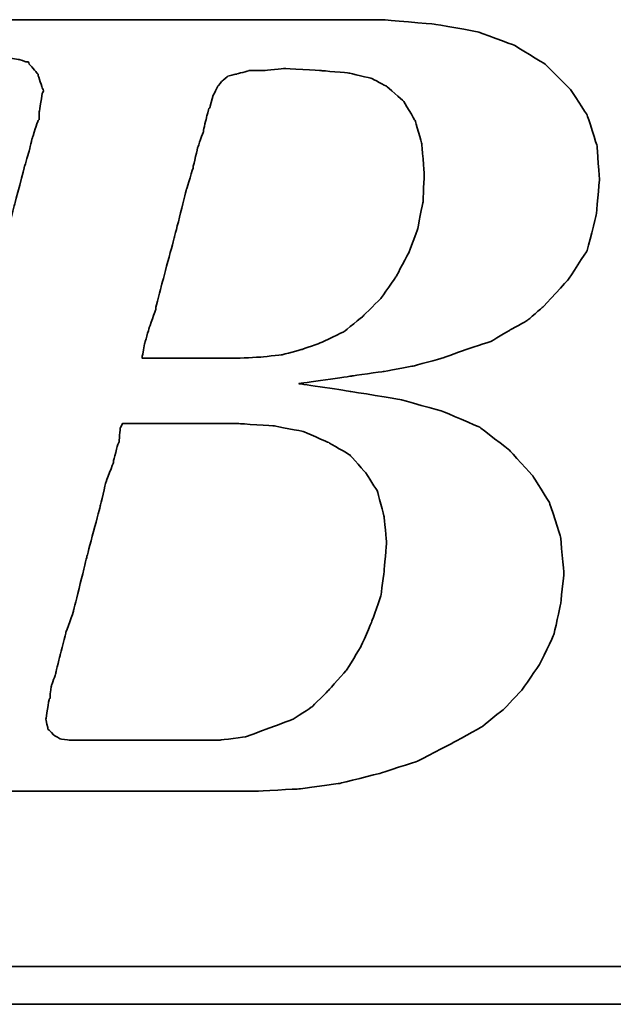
# Model space of a CAD drawing. Header units: millimetres. Extents: x 258 to 537, y -224 to -143.
# Tile 31 of 50: x 460.86 to 462.03, y -196.94 to -194.99. Entities that reach past the tile are written whole.
import ezdxf

# ---------------------------------------------------------------- set-up
doc = ezdxf.new("R2010")
doc.units = ezdxf.units.MM
doc.header["$LTSCALE"] = 0.1
doc.layers.add('DIM', color=4, linetype='CONTINUOUS')
doc.layers.add('layer 1', color=7, linetype='CONTINUOUS')

# ---------------------------------------------------------------- blocks, each defined once
blk = doc.blocks.new('TBI MOTION logo(完整正式版)')
at = {"layer": 'layer 1', "color": 22, "lineweight": 35}
for points, knots in [([(-64.65375, -6.86375), (-64.65375, -6.86375), (-64.84375, -7.29625), (-64.84375, -7.29625), (-64.84375, -7.29625), (-64.84375, -7.29625), (-64.86875, -7.34375), (-64.86875, -7.34375), (-64.86875, -7.34375), (-64.86875, -7.34375), (-64.86875, -7.36875), (-64.86875, -7.36875), (-64.86875, -7.36875), (-64.86875, -7.36875), (-65.15375, -7.65375), (-65.15375, -7.65375), (-65.15375, -7.65375), (-65.15375, -7.65375), (-65.17875, -7.65375), (-65.17875, -7.65375), (-65.17875, -7.65375), (-65.17875, -7.65375), (-65.20375, -7.67875), (-65.20375, -7.67875), (-65.20375, -7.67875), (-65.20375, -7.67875), (-65.58875, -7.87125), (-65.58875, -7.87125), (-65.58875, -7.87125), (-65.58875, -7.87125), (-65.63375, -7.87125), (-65.63375, -7.87125), (-65.63375, -7.87125), (-65.63375, -7.87125), (-65.65875, -7.89375), (-65.65875, -7.89375), (-65.65875, -7.89375), (-65.65875, -7.89375), (-66.09375, -7.94375), (-66.09375, -7.94375), (-66.09375, -7.94375), (-66.09375, -7.94375), (-66.11375, -7.94375), (-66.11375, -7.94375), (-66.11375, -7.94375), (-66.11375, -7.94375), (-66.16375, -7.94375), (-66.16375, -7.94375), (-66.16375, -7.94375), (-66.16375, -7.94375), (-66.30875, -7.94375), (-66.30875, -7.94375), (-66.30875, -7.94375), (-66.30875, -7.94375), (-66.69375, -7.94375), (-66.69375, -7.94375), (-66.69375, -7.94375), (-66.69375, -7.94375), (-67.07375, -7.94375), (-67.07375, -7.94375), (-67.07375, -7.94375), (-67.07375, -7.94375), (-67.12375, -7.94375), (-67.12375, -7.94375), (-67.12375, -7.94375), (-67.12375, -7.94375), (-67.12375, -7.96625), (-67.12375, -7.96625), (-67.12375, -7.96625), (-67.12375, -7.96625), (-67.14875, -7.99125), (-67.14875, -7.99125), (-67.14875, -7.99125), (-67.14875, -7.99125), (-67.24375, -8.34875), (-67.24375, -8.34875), (-67.24375, -8.34875), (-67.24375, -8.34875), (-67.31375, -8.68625), (-67.31375, -8.68625), (-67.31375, -8.68625), (-67.31375, -8.68625), (-67.26875, -8.68625), (-67.26875, -8.68625), (-67.26875, -8.68625), (-67.26875, -8.68625), (-67.07375, -8.68625), (-67.07375, -8.68625), (-67.07375, -8.68625), (-67.07375, -8.68625), (-66.54875, -8.68625), (-66.54875, -8.68625), (-66.54875, -8.68625), (-66.54875, -8.68625), (-65.82625, -8.68625), (-65.82625, -8.68625), (-65.82625, -8.68625), (-65.82625, -8.68625), (-65.01375, -8.68625), (-65.01375, -8.68625), (-65.01375, -8.68625), (-65.01375, -8.68625), (-64.05375, -8.68625), (-64.05375, -8.68625), (-64.05375, -8.68625), (-64.05375, -8.68625), (-62.08375, -8.68625), (-62.08375, -8.68625), (-62.08375, -8.68625), (-62.08375, -8.68625), (-60.06875, -8.68625), (-60.06875, -8.68625), (-60.06875, -8.68625), (-60.06875, -8.68625), (-59.10875, -8.68625), (-59.10875, -8.68625), (-59.10875, -8.68625), (-59.10875, -8.68625), (-58.29375, -8.68625), (-58.29375, -8.68625), (-58.29375, -8.68625), (-58.29375, -8.68625), (-57.57375, -8.68625), (-57.57375, -8.68625), (-57.57375, -8.68625), (-57.57375, -8.68625), (-57.04875, -8.68625), (-57.04875, -8.68625), (-57.04875, -8.68625), (-57.04875, -8.68625), (-56.85375, -8.68625), (-56.85375, -8.68625), (-56.85375, -8.68625), (-56.85375, -8.68625), (-56.70875, -8.68625), (-56.70875, -8.68625), (-56.70875, -8.68625), (-56.70875, -8.68625), (-56.61375, -8.68625), (-56.61375, -8.68625), (-56.61375, -8.68625), (-56.61375, -8.68625), (-56.56875, -8.68625), (-56.56875, -8.68625), (-56.56875, -8.68625), (-56.56875, -8.68625), (-55.65375, -8.63875), (-55.65375, -8.63875), (-55.65375, -8.63875), (-55.65375, -8.63875), (-54.76875, -8.51875), (-54.76875, -8.51875), (-54.76875, -8.51875), (-54.76875, -8.51875), (-53.90375, -8.30375), (-53.90375, -8.30375), (-53.90375, -8.30375), (-53.90375, -8.30375), (-53.08875, -8.03875), (-53.08875, -8.03875), (-53.08875, -8.03875), (-53.08875, -8.03875), (-52.34375, -7.65375), (-52.34375, -7.65375), (-52.34375, -7.65375), (-52.34375, -7.65375), (-51.69875, -7.29625), (-51.69875, -7.29625), (-51.69875, -7.29625), (-51.69875, -7.29625), (-51.21875, -6.91125), (-51.21875, -6.91125), (-51.21875, -6.91125), (-51.21875, -6.91125), (-50.83375, -6.50375), (-50.83375, -6.50375), (-50.83375, -6.50375), (-50.83375, -6.50375), (-50.44875, -5.94875), (-50.44875, -5.94875), (-50.44875, -5.94875), (-50.44875, -5.94875), (-50.13875, -5.30375), (-50.13875, -5.30375), (-50.13875, -5.30375), (-50.13875, -5.30375), (-49.99375, -4.65375), (-49.99375, -4.65375), (-49.99375, -4.65375), (-49.99375, -4.65375), (-49.92375, -3.98375), (-49.92375, -3.98375), (-49.92375, -3.98375), (-49.92375, -3.98375), (-49.99375, -3.19374), (-49.99375, -3.19374), (-49.99375, -3.19374), (-49.99375, -3.19374), (-50.23374, -2.44874), (-50.23374, -2.44874), (-50.23374, -2.44874), (-50.23374, -2.44874), (-50.59375, -1.87374), (-50.59375, -1.87374), (-50.59375, -1.87374), (-50.59375, -1.87374), (-51.09875, -1.31874), (-51.09875, -1.31874), (-51.09875, -1.31874), (-51.09875, -1.31874), (-51.74375, -0.81875), (-51.74375, -0.81875), (-51.74375, -0.81875), (-51.74375, -0.81875), (-52.53875, -0.48125), (-52.53875, -0.48125), (-52.53875, -0.48125), (-52.53875, -0.48125), (-53.47375, -0.21875), (-53.47375, -0.21875), (-53.47375, -0.21875), (-53.47375, -0.21875), (-54.52875, -0.04874), (-54.52875, -0.04874), (-54.52875, -0.04874), (-54.52875, -0.04874), (-55.65375, 0.12125), (-55.65375, 0.12125), (-55.65375, 0.12125), (-55.65375, 0.12125), (-54.50375, 0.28624), (-54.50375, 0.28624), (-54.50375, 0.28624), (-54.50375, 0.28624), (-53.83375, 0.38124), (-53.83375, 0.38124), (-53.83375, 0.38124), (-53.83375, 0.38124), (-53.18375, 0.50125), (-53.18375, 0.50125), (-53.18375, 0.50125), (-53.18375, 0.50125), (-52.55875, 0.66874), (-52.55875, 0.66874), (-52.55875, 0.66874), (-52.55875, 0.66874), (-52.03375, 0.86124), (-52.03375, 0.86124), (-52.03375, 0.86124), (-52.03375, 0.86124), (-51.50374, 1.03124), (-51.50374, 1.03124), (-51.50374, 1.03124), (-51.50374, 1.03124), (-51.09875, 1.27125), (-51.09875, 1.27125), (-51.09875, 1.27125), (-51.09875, 1.27125), (-50.71375, 1.48624), (-50.71375, 1.48624), (-50.71375, 1.48624), (-50.71375, 1.48624), (-50.37625, 1.77625), (-50.37625, 1.77625), (-50.37625, 1.77625), (-50.37625, 1.77625), (-49.82375, 2.37625), (-49.82375, 2.37625), (-49.82375, 2.37625), (-49.82375, 2.37625), (-49.41875, 2.99625), (-49.41875, 2.99625), (-49.41875, 2.99625), (-49.41875, 2.99625), (-49.22375, 3.76625), (-49.22375, 3.76625), (-49.22375, 3.76625), (-49.22375, 3.76625), (-49.15375, 4.50874), (-49.15375, 4.50874), (-49.15375, 4.50874), (-49.15375, 4.50874), (-49.20375, 5.25125), (-49.20375, 5.25125), (-49.20375, 5.25125), (-49.20375, 5.25125), (-49.41875, 5.92625), (-49.41875, 5.92625), (-49.41875, 5.92625), (-49.41875, 5.92625), (-49.77875, 6.47625), (-49.77875, 6.47625), (-49.77875, 6.47625), (-49.77875, 6.47625), (-50.33125, 7.02624), (-50.33125, 7.02624), (-50.33125, 7.02624), (-50.33125, 7.02624), (-51.00125, 7.43625), (-51.00125, 7.43625), (-51.00125, 7.43625), (-51.00125, 7.43625), (-51.79375, 7.72625), (-51.79375, 7.72625), (-51.79375, 7.72625), (-51.79375, 7.72625), (-52.72875, 7.89124), (-52.72875, 7.89124), (-52.72875, 7.89124), (-52.72875, 7.89124), (-53.83375, 7.98625), (-53.83375, 7.98625), (-53.83375, 7.98625), (-53.83375, 7.98625), (-53.92875, 7.98625), (-53.92875, 7.98625), (-53.92875, 7.98625), (-53.92875, 7.98625), (-54.26375, 7.98625), (-54.26375, 7.98625), (-54.26375, 7.98625), (-54.26375, 7.98625), (-54.74375, 7.98625), (-54.74375, 7.98625), (-54.74375, 7.98625), (-54.74375, 7.98625), (-55.36875, 7.98625), (-55.36875, 7.98625), (-55.36875, 7.98625), (-55.36875, 7.98625), (-56.13375, 7.98625), (-56.13375, 7.98625), (-56.13375, 7.98625), (-56.13375, 7.98625), (-56.94875, 7.98625), (-56.94875, 7.98625), (-56.94875, 7.98625), (-56.94875, 7.98625), (-58.77625, 7.98625), (-58.77625, 7.98625), (-58.77625, 7.98625), (-58.77625, 7.98625), (-60.59875, 7.98625), (-60.59875, 7.98625), (-60.59875, 7.98625), (-60.59875, 7.98625), (-61.41375, 7.98625), (-61.41375, 7.98625), (-61.41375, 7.98625), (-61.41375, 7.98625), (-62.17875, 7.98625), (-62.17875, 7.98625), (-62.17875, 7.98625), (-62.17875, 7.98625), (-62.80375, 7.98625), (-62.80375, 7.98625), (-62.80375, 7.98625), (-62.80375, 7.98625), (-63.30625, 7.98625), (-63.30625, 7.98625), (-63.30625, 7.98625), (-63.30625, 7.98625), (-63.57375, 7.98625), (-63.57375, 7.98625), (-63.57375, 7.98625), (-63.57375, 7.98625), (-63.57375, 7.96375), (-63.57375, 7.96375), (-63.57375, 7.96375), (-63.57375, 7.96375), (-63.59875, 7.94125), (-63.59875, 7.94125), (-63.59875, 7.94125), (-63.59875, 7.94125), (-63.69375, 7.55625), (-63.69375, 7.55625), (-63.69375, 7.55625), (-63.69375, 7.55625), (-63.76375, 7.24624), (-63.76375, 7.24624), (-63.76375, 7.24624), (-63.76375, 7.24624), (-63.23875, 7.24624), (-63.23875, 7.24624), (-63.23875, 7.24624), (-63.23875, 7.24624), (-62.75875, 7.24624), (-62.75875, 7.24624), (-62.75875, 7.24624), (-62.75875, 7.24624), (-62.61125, 7.24624), (-62.61125, 7.24624), (-62.61125, 7.24624), (-62.61125, 7.24624), (-62.56625, 7.24624), (-62.56625, 7.24624), (-62.56625, 7.24624), (-62.56625, 7.24624), (-62.22875, 7.24624), (-62.22875, 7.24624), (-62.22875, 7.24624), (-62.22875, 7.24624), (-62.20375, 7.24624), (-62.20375, 7.24624), (-62.20375, 7.24624), (-62.20375, 7.24624), (-62.17875, 7.21875), (-62.17875, 7.21875), (-62.17875, 7.21875), (-62.17875, 7.21875), (-61.96375, 7.17125), (-61.96375, 7.17125), (-61.96375, 7.17125), (-61.96375, 7.17125), (-61.72375, 7.12624), (-61.72375, 7.12624), (-61.72375, 7.12624), (-61.72375, 7.12624), (-61.70375, 7.12624), (-61.70375, 7.12624), (-61.70375, 7.12624), (-61.70375, 7.12624), (-61.55875, 7.07624), (-61.55875, 7.07624), (-61.55875, 7.07624), (-61.55875, 7.07624), (-61.50875, 7.07624), (-61.50875, 7.07624), (-61.50875, 7.07624), (-61.50875, 7.07624), (-61.48375, 7.02624), (-61.48375, 7.02624), (-61.48375, 7.02624), (-61.48375, 7.02624), (-61.31875, 6.83375), (-61.31875, 6.83375), (-61.31875, 6.83375), (-61.31875, 6.83375), (-61.29375, 6.81125), (-61.29375, 6.81125), (-61.29375, 6.81125), (-61.29375, 6.81125), (-61.29375, 6.78625), (-61.29375, 6.78625), (-61.29375, 6.78625), (-61.29375, 6.78625), (-61.19875, 6.50124), (-61.19875, 6.50124), (-61.19875, 6.50124), (-61.19875, 6.50124), (-61.17375, 6.45124), (-61.17375, 6.45124), (-61.17375, 6.45124), (-61.17375, 6.45124), (-61.19875, 6.40625), (-61.19875, 6.40625), (-61.19875, 6.40625), (-61.19875, 6.40625), (-61.26875, 5.99624), (-61.26875, 5.99624), (-61.26875, 5.99624), (-61.26875, 5.99624), (-61.26875, 5.85125), (-61.26875, 5.85125), (-61.26875, 5.85125), (-61.26875, 5.85125), (-61.26875, 5.82625), (-61.26875, 5.82625), (-61.26875, 5.82625), (-61.26875, 5.82625), (-61.29375, 5.80625), (-61.29375, 5.80625), (-61.29375, 5.80625), (-61.29375, 5.80625), (-61.34125, 5.66125), (-61.34125, 5.66125), (-61.34125, 5.66125), (-61.34125, 5.66125), (-61.41375, 5.44625), (-61.41375, 5.44625), (-61.41375, 5.44625), (-61.41375, 5.44625), (-61.48375, 5.15625), (-61.48375, 5.15625), (-61.48375, 5.15625), (-61.48375, 5.15625), (-61.58375, 4.82124), (-61.58375, 4.82124), (-61.58375, 4.82124), (-61.58375, 4.82124), (-61.79875, 4.00375), (-61.79875, 4.00375), (-61.79875, 4.00375), (-61.79875, 4.00375), (-62.05875, 2.99625), (-62.05875, 2.99625), (-62.05875, 2.99625), (-62.05875, 2.99625), (-62.34875, 1.91625), (-62.34875, 1.91625), (-62.34875, 1.91625), (-62.34875, 1.91625), (-62.97375, -0.41124), (-62.97375, -0.41124), (-62.97375, -0.41124), (-62.97375, -0.41124), (-63.59875, -2.75875), (-63.59875, -2.75875), (-63.59875, -2.75875), (-63.59875, -2.75875), (-63.88375, -3.86374), (-63.88375, -3.86374), (-63.88375, -3.86374), (-63.88375, -3.86374), (-64.14875, -4.82374), (-64.14875, -4.82374), (-64.14875, -4.82374), (-64.14875, -4.82374), (-64.36375, -5.64125), (-64.36375, -5.64125), (-64.36375, -5.64125), (-64.36375, -5.64125), (-64.43625, -5.97625), (-64.43625, -5.97625), (-64.43625, -5.97625), (-64.43625, -5.97625), (-64.50875, -6.28625), (-64.50875, -6.28625), (-64.50875, -6.28625), (-64.50875, -6.28625), (-64.50875, -6.30875), (-64.50875, -6.30875), (-64.50875, -6.30875), (-64.50875, -6.30875), (-64.57875, -6.50375), (-64.57875, -6.50375), (-64.57875, -6.50375), (-64.57875, -6.50375), (-64.62875, -6.69625), (-64.62875, -6.69625), (-64.62875, -6.69625), (-64.62875, -6.69625), (-64.62875, -6.76875), (-64.62875, -6.76875), (-64.62875, -6.76875), (-64.62875, -6.76875), (-64.62875, -6.81375), (-64.62875, -6.81375), (-64.62875, -6.81375), (-64.62875, -6.81375), (-64.62875, -6.83875), (-64.62875, -6.83875), (-64.62875, -6.83875), (-64.62875, -6.83875), (-64.65375, -6.86375), (-64.65375, -6.86375)], [0, 0, 0, 0, 0.00719424, 0.00719424, 0.00719424, 0.00719425, 0.01438849, 0.01438849, 0.01438849, 0.0143885, 0.02158273, 0.02158273, 0.02158273, 0.02158274, 0.02877698, 0.02877698, 0.02877698, 0.02877699, 0.03597122, 0.03597122, 0.03597122, 0.03597123, 0.04316547, 0.04316547, 0.04316547, 0.04316548, 0.05035971, 0.05035971, 0.05035971, 0.05035972, 0.05755396, 0.05755396, 0.05755396, 0.05755397, 0.0647482, 0.0647482, 0.0647482, 0.06474821, 0.07194245, 0.07194245, 0.07194245, 0.07194246, 0.07913669, 0.07913669, 0.07913669, 0.0791367, 0.08633094, 0.08633094, 0.08633094, 0.08633095, 0.09352518, 0.09352518, 0.09352518, 0.09352519, 0.10071942, 0.10071942, 0.10071942, 0.10071943, 0.10791367, 0.10791367, 0.10791367, 0.10791368, 0.11510791, 0.11510791, 0.11510791, 0.11510792, 0.12230216, 0.12230216, 0.12230216, 0.12230217, 0.1294964, 0.1294964, 0.1294964, 0.12949641, 0.13669065, 0.13669065, 0.13669065, 0.13669066, 0.14388489, 0.14388489, 0.14388489, 0.1438849, 0.15107914, 0.15107914, 0.15107914, 0.15107915, 0.15827338, 0.15827338, 0.15827338, 0.15827339, 0.16546763, 0.16546763, 0.16546763, 0.16546764, 0.17266187, 0.17266187, 0.17266187, 0.17266188, 0.17985612, 0.17985612, 0.17985612, 0.17985613, 0.18705036, 0.18705036, 0.18705036, 0.18705037, 0.1942446, 0.1942446, 0.1942446, 0.19424461, 0.20143885, 0.20143885, 0.20143885, 0.20143886, 0.20863309, 0.20863309, 0.20863309, 0.2086331, 0.21582734, 0.21582734, 0.21582734, 0.21582735, 0.22302158, 0.22302158, 0.22302158, 0.22302159, 0.23021583, 0.23021583, 0.23021583, 0.23021584, 0.23741007, 0.23741007, 0.23741007, 0.23741008, 0.24460432, 0.24460432, 0.24460432, 0.24460433, 0.25179856, 0.25179856, 0.25179856, 0.25179857, 0.25899281, 0.25899281, 0.25899281, 0.25899282, 0.26618705, 0.26618705, 0.26618705, 0.26618706, 0.27338129, 0.27338129, 0.27338129, 0.2733813, 0.28057554, 0.28057554, 0.28057554, 0.28057555, 0.28776978, 0.28776978, 0.28776978, 0.28776979, 0.29496403, 0.29496403, 0.29496403, 0.29496404, 0.30215827, 0.30215827, 0.30215827, 0.30215828, 0.30935252, 0.30935252, 0.30935252, 0.30935253, 0.31654676, 0.31654676, 0.31654676, 0.31654677, 0.32374101, 0.32374101, 0.32374101, 0.32374102, 0.33093525, 0.33093525, 0.33093525, 0.33093526, 0.3381295, 0.3381295, 0.3381295, 0.33812951, 0.34532374, 0.34532374, 0.34532374, 0.34532375, 0.35251799, 0.35251799, 0.35251799, 0.352518, 0.35971223, 0.35971223, 0.35971223, 0.35971224, 0.36690647, 0.36690647, 0.36690647, 0.36690648, 0.37410072, 0.37410072, 0.37410072, 0.37410073, 0.38129496, 0.38129496, 0.38129496, 0.38129497, 0.38848921, 0.38848921, 0.38848921, 0.38848922, 0.39568345, 0.39568345, 0.39568345, 0.39568346, 0.4028777, 0.4028777, 0.4028777, 0.40287771, 0.41007194, 0.41007194, 0.41007194, 0.41007195, 0.41726619, 0.41726619, 0.41726619, 0.4172662, 0.42446043, 0.42446043, 0.42446043, 0.42446044, 0.43165468, 0.43165468, 0.43165468, 0.43165469, 0.43884892, 0.43884892, 0.43884892, 0.43884893, 0.44604317, 0.44604317, 0.44604317, 0.44604318, 0.45323741, 0.45323741, 0.45323741, 0.45323742, 0.46043165, 0.46043165, 0.46043165, 0.46043166, 0.4676259, 0.4676259, 0.4676259, 0.46762591, 0.47482014, 0.47482014, 0.47482014, 0.47482015, 0.48201439, 0.48201439, 0.48201439, 0.4820144, 0.48920863, 0.48920863, 0.48920863, 0.48920864, 0.49640288, 0.49640288, 0.49640288, 0.49640289, 0.50359712, 0.50359712, 0.50359712, 0.50359713, 0.51079137, 0.51079137, 0.51079137, 0.51079138, 0.51798561, 0.51798561, 0.51798561, 0.51798562, 0.52517986, 0.52517986, 0.52517986, 0.52517987, 0.5323741, 0.5323741, 0.5323741, 0.53237411, 0.53956835, 0.53956835, 0.53956835, 0.53956836, 0.54676259, 0.54676259, 0.54676259, 0.5467626, 0.55395683, 0.55395683, 0.55395683, 0.55395684, 0.56115108, 0.56115108, 0.56115108, 0.56115109, 0.56834532, 0.56834532, 0.56834532, 0.56834533, 0.57553957, 0.57553957, 0.57553957, 0.57553958, 0.58273381, 0.58273381, 0.58273381, 0.58273382, 0.58992806, 0.58992806, 0.58992806, 0.58992807, 0.5971223, 0.5971223, 0.5971223, 0.59712231, 0.60431655, 0.60431655, 0.60431655, 0.60431656, 0.61151079, 0.61151079, 0.61151079, 0.6115108, 0.61870504, 0.61870504, 0.61870504, 0.61870505, 0.62589928, 0.62589928, 0.62589928, 0.62589929, 0.63309353, 0.63309353, 0.63309353, 0.63309354, 0.64028777, 0.64028777, 0.64028777, 0.64028778, 0.64748201, 0.64748201, 0.64748201, 0.64748202, 0.65467626, 0.65467626, 0.65467626, 0.65467627, 0.6618705, 0.6618705, 0.6618705, 0.66187051, 0.66906475, 0.66906475, 0.66906475, 0.66906476, 0.67625899, 0.67625899, 0.67625899, 0.676259, 0.68345324, 0.68345324, 0.68345324, 0.68345325, 0.69064748, 0.69064748, 0.69064748, 0.69064749, 0.69784173, 0.69784173, 0.69784173, 0.69784174, 0.70503597, 0.70503597, 0.70503597, 0.70503598, 0.71223022, 0.71223022, 0.71223022, 0.71223023, 0.71942446, 0.71942446, 0.71942446, 0.71942447, 0.72661871, 0.72661871, 0.72661871, 0.72661872, 0.73381295, 0.73381295, 0.73381295, 0.73381296, 0.74100719, 0.74100719, 0.74100719, 0.7410072, 0.74820144, 0.74820144, 0.74820144, 0.74820145, 0.75539568, 0.75539568, 0.75539568, 0.75539569, 0.76258993, 0.76258993, 0.76258993, 0.76258994, 0.76978417, 0.76978417, 0.76978417, 0.76978418, 0.77697842, 0.77697842, 0.77697842, 0.77697843, 0.78417266, 0.78417266, 0.78417266, 0.78417267, 0.79136691, 0.79136691, 0.79136691, 0.79136692, 0.79856115, 0.79856115, 0.79856115, 0.79856116, 0.8057554, 0.8057554, 0.8057554, 0.80575541, 0.81294964, 0.81294964, 0.81294964, 0.81294965, 0.82014388, 0.82014388, 0.82014388, 0.82014389, 0.82733813, 0.82733813, 0.82733813, 0.82733814, 0.83453237, 0.83453237, 0.83453237, 0.83453238, 0.84172662, 0.84172662, 0.84172662, 0.84172663, 0.84892086, 0.84892086, 0.84892086, 0.84892087, 0.85611511, 0.85611511, 0.85611511, 0.85611512, 0.86330935, 0.86330935, 0.86330935, 0.86330936, 0.8705036, 0.8705036, 0.8705036, 0.87050361, 0.87769784, 0.87769784, 0.87769784, 0.87769785, 0.88489209, 0.88489209, 0.88489209, 0.8848921, 0.89208633, 0.89208633, 0.89208633, 0.89208634, 0.89928058, 0.89928058, 0.89928058, 0.89928059, 0.90647482, 0.90647482, 0.90647482, 0.90647483, 0.91366906, 0.91366906, 0.91366906, 0.91366907, 0.92086331, 0.92086331, 0.92086331, 0.92086332, 0.92805755, 0.92805755, 0.92805755, 0.92805756, 0.9352518, 0.9352518, 0.9352518, 0.93525181, 0.94244604, 0.94244604, 0.94244604, 0.94244605, 0.94964029, 0.94964029, 0.94964029, 0.9496403, 0.95683453, 0.95683453, 0.95683453, 0.95683454, 0.96402878, 0.96402878, 0.96402878, 0.96402879, 0.97122302, 0.97122302, 0.97122302, 0.97122303, 0.97841727, 0.97841727, 0.97841727, 0.97841728, 0.98561151, 0.98561151, 0.98561151, 0.98561152, 0.99280576, 0.99280576, 0.99280576, 0.99280577, 1, 1, 1, 1]), ([(-57.50375, 6.35625), (-57.50375, 6.35625), (-57.57375, 6.11625), (-57.57375, 6.11625), (-57.57375, 6.11625), (-57.57375, 6.11625), (-57.57375, 6.09125), (-57.57375, 6.09125), (-57.57375, 6.09125), (-57.57375, 6.09125), (-57.59875, 6.06625), (-57.59875, 6.06625), (-57.59875, 6.06625), (-57.59875, 6.06625), (-57.64875, 5.87625), (-57.64875, 5.87625), (-57.64875, 5.87625), (-57.64875, 5.87625), (-57.71875, 5.58875), (-57.71875, 5.58875), (-57.71875, 5.58875), (-57.71875, 5.58875), (-57.71875, 5.56625), (-57.71875, 5.56625), (-57.71875, 5.56625), (-57.71875, 5.56625), (-57.83875, 5.23125), (-57.83875, 5.23125), (-57.83875, 5.23125), (-57.83875, 5.23125), (-57.93625, 4.82124), (-57.93625, 4.82124), (-57.93625, 4.82124), (-57.93625, 4.82124), (-57.93625, 4.79624), (-57.93625, 4.79624), (-57.93625, 4.79624), (-57.93625, 4.79624), (-58.07875, 4.34125), (-58.07875, 4.34125), (-58.07875, 4.34125), (-58.07875, 4.34125), (-58.34375, 3.28625), (-58.34375, 3.28625), (-58.34375, 3.28625), (-58.34375, 3.28625), (-58.62875, 2.23124), (-58.62875, 2.23124), (-58.62875, 2.23124), (-58.62875, 2.23124), (-58.74875, 1.75125), (-58.74875, 1.75125), (-58.74875, 1.75125), (-58.74875, 1.75125), (-58.74875, 1.72625), (-58.74875, 1.72625), (-58.74875, 1.72625), (-58.74875, 1.72625), (-58.89375, 1.31625), (-58.89375, 1.31625), (-58.89375, 1.31625), (-58.89375, 1.31625), (-58.98875, 0.98124), (-58.98875, 0.98124), (-58.98875, 0.98124), (-58.98875, 0.98124), (-59.03875, 0.71625), (-59.03875, 0.71625), (-59.03875, 0.71625), (-59.03875, 0.71625), (-59.03875, 0.66874), (-59.03875, 0.66874), (-59.03875, 0.66874), (-59.03875, 0.66874), (-58.91875, 0.66874), (-58.91875, 0.66874), (-58.91875, 0.66874), (-58.91875, 0.66874), (-58.53375, 0.66874), (-58.53375, 0.66874), (-58.53375, 0.66874), (-58.53375, 0.66874), (-58.10375, 0.66874), (-58.10375, 0.66874), (-58.10375, 0.66874), (-58.10375, 0.66874), (-57.66875, 0.66874), (-57.66875, 0.66874), (-57.66875, 0.66874), (-57.66875, 0.66874), (-57.33375, 0.66874), (-57.33375, 0.66874), (-57.33375, 0.66874), (-57.33375, 0.66874), (-57.09375, 0.66874), (-57.09375, 0.66874), (-57.09375, 0.66874), (-57.09375, 0.66874), (-56.99875, 0.66874), (-56.99875, 0.66874), (-56.99875, 0.66874), (-56.99875, 0.66874), (-56.49375, 0.69374), (-56.49375, 0.69374), (-56.49375, 0.69374), (-56.49375, 0.69374), (-56.01375, 0.74374), (-56.01375, 0.74374), (-56.01375, 0.74374), (-56.01375, 0.74374), (-55.58375, 0.86124), (-55.58375, 0.86124), (-55.58375, 0.86124), (-55.58375, 0.86124), (-55.17375, 1.00624), (-55.17375, 1.00624), (-55.17375, 1.00624), (-55.17375, 1.00624), (-54.67375, 1.24625), (-54.67375, 1.24625), (-54.67375, 1.24625), (-54.67375, 1.24625), (-54.26375, 1.58124), (-54.26375, 1.58124), (-54.26375, 1.58124), (-54.26375, 1.58124), (-53.87875, 1.96374), (-53.87875, 1.96374), (-53.87875, 1.96374), (-53.87875, 1.96374), (-53.54375, 2.44625), (-53.54375, 2.44625), (-53.54375, 2.44625), (-53.54375, 2.44625), (-53.27875, 2.95125), (-53.27875, 2.95125), (-53.27875, 2.95125), (-53.27875, 2.95125), (-53.08875, 3.45124), (-53.08875, 3.45124), (-53.08875, 3.45124), (-53.08875, 3.45124), (-52.96875, 4.05124), (-52.96875, 4.05124), (-52.96875, 4.05124), (-52.96875, 4.05124), (-52.94375, 4.65125), (-52.94375, 4.65125), (-52.94375, 4.65125), (-52.94375, 4.65125), (-52.99375, 5.30125), (-52.99375, 5.30125), (-52.99375, 5.30125), (-52.99375, 5.30125), (-53.13875, 5.80625), (-53.13875, 5.80625), (-53.13875, 5.80625), (-53.13875, 5.80625), (-53.39875, 6.23625), (-53.39875, 6.23625), (-53.39875, 6.23625), (-53.39875, 6.23625), (-53.75875, 6.54875), (-53.75875, 6.54875), (-53.75875, 6.54875), (-53.75875, 6.54875), (-54.07375, 6.71625), (-54.07375, 6.71625), (-54.07375, 6.71625), (-54.07375, 6.71625), (-54.57375, 6.83375), (-54.57375, 6.83375), (-54.57375, 6.83375), (-54.57375, 6.83375), (-55.17375, 6.88625), (-55.17375, 6.88625), (-55.17375, 6.88625), (-55.17375, 6.88625), (-55.96875, 6.93125), (-55.96875, 6.93125), (-55.96875, 6.93125), (-55.96875, 6.93125), (-56.39875, 6.88625), (-56.39875, 6.88625), (-56.39875, 6.88625), (-56.39875, 6.88625), (-56.42125, 6.88625), (-56.42125, 6.88625), (-56.42125, 6.88625), (-56.42125, 6.88625), (-56.73375, 6.88625), (-56.73375, 6.88625), (-56.73375, 6.88625), (-56.73375, 6.88625), (-56.99875, 6.81125), (-56.99875, 6.81125), (-56.99875, 6.81125), (-56.99875, 6.81125), (-57.02375, 6.81125), (-57.02375, 6.81125), (-57.02375, 6.81125), (-57.02375, 6.81125), (-57.18875, 6.76625), (-57.18875, 6.76625), (-57.18875, 6.76625), (-57.18875, 6.76625), (-57.30875, 6.66625), (-57.30875, 6.66625), (-57.30875, 6.66625), (-57.30875, 6.66625), (-57.40875, 6.54875), (-57.40875, 6.54875), (-57.40875, 6.54875), (-57.40875, 6.54875), (-57.50375, 6.35625), (-57.50375, 6.35625)], [0, 0, 0, 0, 0.01851852, 0.01851852, 0.01851852, 0.01851853, 0.03703704, 0.03703704, 0.03703704, 0.03703705, 0.05555556, 0.05555556, 0.05555556, 0.05555557, 0.07407407, 0.07407407, 0.07407407, 0.07407408, 0.09259259, 0.09259259, 0.09259259, 0.0925926, 0.11111111, 0.11111111, 0.11111111, 0.11111112, 0.12962963, 0.12962963, 0.12962963, 0.12962964, 0.14814815, 0.14814815, 0.14814815, 0.14814816, 0.16666667, 0.16666667, 0.16666667, 0.16666668, 0.18518519, 0.18518519, 0.18518519, 0.1851852, 0.2037037, 0.2037037, 0.2037037, 0.20370371, 0.22222222, 0.22222222, 0.22222222, 0.22222223, 0.24074074, 0.24074074, 0.24074074, 0.24074075, 0.25925926, 0.25925926, 0.25925926, 0.25925927, 0.27777778, 0.27777778, 0.27777778, 0.27777779, 0.2962963, 0.2962963, 0.2962963, 0.29629631, 0.31481481, 0.31481481, 0.31481481, 0.31481482, 0.33333333, 0.33333333, 0.33333333, 0.33333334, 0.35185185, 0.35185185, 0.35185185, 0.35185186, 0.37037037, 0.37037037, 0.37037037, 0.37037038, 0.38888889, 0.38888889, 0.38888889, 0.3888889, 0.40740741, 0.40740741, 0.40740741, 0.40740742, 0.42592593, 0.42592593, 0.42592593, 0.42592594, 0.44444444, 0.44444444, 0.44444444, 0.44444445, 0.46296296, 0.46296296, 0.46296296, 0.46296297, 0.48148148, 0.48148148, 0.48148148, 0.48148149, 0.5, 0.5, 0.5, 0.50000001, 0.51851852, 0.51851852, 0.51851852, 0.51851853, 0.53703704, 0.53703704, 0.53703704, 0.53703705, 0.55555556, 0.55555556, 0.55555556, 0.55555557, 0.57407407, 0.57407407, 0.57407407, 0.57407408, 0.59259259, 0.59259259, 0.59259259, 0.5925926, 0.61111111, 0.61111111, 0.61111111, 0.61111112, 0.62962963, 0.62962963, 0.62962963, 0.62962964, 0.64814815, 0.64814815, 0.64814815, 0.64814816, 0.66666667, 0.66666667, 0.66666667, 0.66666668, 0.68518519, 0.68518519, 0.68518519, 0.6851852, 0.7037037, 0.7037037, 0.7037037, 0.70370371, 0.72222222, 0.72222222, 0.72222222, 0.72222223, 0.74074074, 0.74074074, 0.74074074, 0.74074075, 0.75925926, 0.75925926, 0.75925926, 0.75925927, 0.77777778, 0.77777778, 0.77777778, 0.77777779, 0.7962963, 0.7962963, 0.7962963, 0.79629631, 0.81481481, 0.81481481, 0.81481481, 0.81481482, 0.83333333, 0.83333333, 0.83333333, 0.83333334, 0.85185185, 0.85185185, 0.85185185, 0.85185186, 0.87037037, 0.87037037, 0.87037037, 0.87037038, 0.88888889, 0.88888889, 0.88888889, 0.8888889, 0.90740741, 0.90740741, 0.90740741, 0.90740742, 0.92592593, 0.92592593, 0.92592593, 0.92592594, 0.94444444, 0.94444444, 0.94444444, 0.94444445, 0.96296296, 0.96296296, 0.96296296, 0.96296297, 0.98148148, 0.98148148, 0.98148148, 0.98148149, 1, 1, 1, 1]), ([(-61.03125, -6.57375), (-61.03125, -6.57375), (-61.03125, -6.67125), (-61.03125, -6.67125), (-61.03125, -6.67125), (-61.03125, -6.67125), (-61.05375, -6.69625), (-61.05375, -6.69625), (-61.05375, -6.69625), (-61.05375, -6.69625), (-61.12375, -7.12875), (-61.12375, -7.12875), (-61.12375, -7.12875), (-61.12375, -7.12875), (-61.07875, -7.34375), (-61.07875, -7.34375), (-61.07875, -7.34375), (-61.07875, -7.34375), (-60.93375, -7.48875), (-60.93375, -7.48875), (-60.93375, -7.48875), (-60.93375, -7.48875), (-60.81375, -7.55625), (-60.81375, -7.55625), (-60.81375, -7.55625), (-60.81375, -7.55625), (-60.62375, -7.58375), (-60.62375, -7.58375), (-60.62375, -7.58375), (-60.62375, -7.58375), (-60.30875, -7.58375), (-60.30875, -7.58375), (-60.30875, -7.58375), (-60.30875, -7.58375), (-59.97375, -7.58375), (-59.97375, -7.58375), (-59.97375, -7.58375), (-59.97375, -7.58375), (-59.87875, -7.58375), (-59.87875, -7.58375), (-59.87875, -7.58375), (-59.87875, -7.58375), (-59.63625, -7.58375), (-59.63625, -7.58375), (-59.63625, -7.58375), (-59.63625, -7.58375), (-58.96875, -7.58375), (-58.96875, -7.58375), (-58.96875, -7.58375), (-58.96875, -7.58375), (-58.29375, -7.58375), (-58.29375, -7.58375), (-58.29375, -7.58375), (-58.29375, -7.58375), (-58.05375, -7.58375), (-58.05375, -7.58375), (-58.05375, -7.58375), (-58.05375, -7.58375), (-57.98375, -7.58375), (-57.98375, -7.58375), (-57.98375, -7.58375), (-57.98375, -7.58375), (-57.35875, -7.58375), (-57.35875, -7.58375), (-57.35875, -7.58375), (-57.35875, -7.58375), (-56.78375, -7.50875), (-56.78375, -7.50875), (-56.78375, -7.50875), (-56.78375, -7.50875), (-56.27875, -7.31875), (-56.27875, -7.31875), (-56.27875, -7.31875), (-56.27875, -7.31875), (-55.77375, -7.12875), (-55.77375, -7.12875), (-55.77375, -7.12875), (-55.77375, -7.12875), (-55.36875, -6.86375), (-55.36875, -6.86375), (-55.36875, -6.86375), (-55.36875, -6.86375), (-55.00875, -6.50375), (-55.00875, -6.50375), (-55.00875, -6.50375), (-55.00875, -6.50375), (-54.62375, -6.06875), (-54.62375, -6.06875), (-54.62375, -6.06875), (-54.62375, -6.06875), (-54.31375, -5.56875), (-54.31375, -5.56875), (-54.31375, -5.56875), (-54.31375, -5.56875), (-54.07375, -5.01625), (-54.07375, -5.01625), (-54.07375, -5.01625), (-54.07375, -5.01625), (-53.87875, -4.46374), (-53.87875, -4.46374), (-53.87875, -4.46374), (-53.87875, -4.46374), (-53.80875, -3.91375), (-53.80875, -3.91375), (-53.80875, -3.91375), (-53.80875, -3.91375), (-53.75875, -3.31375), (-53.75875, -3.31375), (-53.75875, -3.31375), (-53.75875, -3.31375), (-53.80875, -2.75875), (-53.80875, -2.75875), (-53.80875, -2.75875), (-53.80875, -2.75875), (-53.95375, -2.20875), (-53.95375, -2.20875), (-53.95375, -2.20875), (-53.95375, -2.20875), (-54.19375, -1.82625), (-54.19375, -1.82625), (-54.19375, -1.82625), (-54.19375, -1.82625), (-54.55375, -1.41875), (-54.55375, -1.41875), (-54.55375, -1.41875), (-54.55375, -1.41875), (-55.00875, -1.15125), (-55.00875, -1.15125), (-55.00875, -1.15125), (-55.00875, -1.15125), (-55.56125, -0.91375), (-55.56125, -0.91375), (-55.56125, -0.91375), (-55.56125, -0.91375), (-56.18125, -0.79375), (-56.18125, -0.79375), (-56.18125, -0.79375), (-56.18125, -0.79375), (-56.94875, -0.74374), (-56.94875, -0.74374), (-56.94875, -0.74374), (-56.94875, -0.74374), (-56.99875, -0.74374), (-56.99875, -0.74374), (-56.99875, -0.74374), (-56.99875, -0.74374), (-57.09375, -0.74374), (-57.09375, -0.74374), (-57.09375, -0.74374), (-57.09375, -0.74374), (-57.38375, -0.74374), (-57.38375, -0.74374), (-57.38375, -0.74374), (-57.38375, -0.74374), (-57.76875, -0.74374), (-57.76875, -0.74374), (-57.76875, -0.74374), (-57.76875, -0.74374), (-58.24625, -0.74374), (-58.24625, -0.74374), (-58.24625, -0.74374), (-58.24625, -0.74374), (-58.72875, -0.74374), (-58.72875, -0.74374), (-58.72875, -0.74374), (-58.72875, -0.74374), (-59.20875, -0.74374), (-59.20875, -0.74374), (-59.20875, -0.74374), (-59.20875, -0.74374), (-59.46875, -0.74374), (-59.46875, -0.74374), (-59.46875, -0.74374), (-59.46875, -0.74374), (-59.51625, -0.83875), (-59.51625, -0.83875), (-59.51625, -0.83875), (-59.51625, -0.83875), (-59.54375, -1.15125), (-59.54375, -1.15125), (-59.54375, -1.15125), (-59.54375, -1.15125), (-59.56375, -1.17874), (-59.56375, -1.17874), (-59.56375, -1.17874), (-59.56375, -1.17874), (-59.66375, -1.55875), (-59.66375, -1.55875), (-59.66375, -1.55875), (-59.66375, -1.55875), (-59.66375, -1.58375), (-59.66375, -1.58375), (-59.66375, -1.58375), (-59.66375, -1.58375), (-59.82875, -2.01874), (-59.82875, -2.01874), (-59.82875, -2.01874), (-59.82875, -2.01874), (-59.94875, -2.52125), (-59.94875, -2.52125), (-59.94875, -2.52125), (-59.94875, -2.52125), (-60.23875, -3.62375), (-60.23875, -3.62375), (-60.23875, -3.62375), (-60.23875, -3.62375), (-60.52375, -4.77624), (-60.52375, -4.77624), (-60.52375, -4.77624), (-60.52375, -4.77624), (-60.52375, -4.79874), (-60.52375, -4.79874), (-60.52375, -4.79874), (-60.52375, -4.79874), (-60.69125, -5.25375), (-60.69125, -5.25375), (-60.69125, -5.25375), (-60.69125, -5.25375), (-60.81375, -5.73625), (-60.81375, -5.73625), (-60.81375, -5.73625), (-60.81375, -5.73625), (-60.90875, -6.11875), (-60.90875, -6.11875), (-60.90875, -6.11875), (-60.90875, -6.11875), (-60.90875, -6.14375), (-60.90875, -6.14375), (-60.90875, -6.14375), (-60.90875, -6.14375), (-61.00375, -6.40875), (-61.00375, -6.40875), (-61.00375, -6.40875), (-61.00375, -6.40875), (-61.03125, -6.57375), (-61.03125, -6.57375)], [0, 0, 0, 0, 0.01694915, 0.01694915, 0.01694915, 0.01694916, 0.03389831, 0.03389831, 0.03389831, 0.03389832, 0.05084746, 0.05084746, 0.05084746, 0.05084747, 0.06779661, 0.06779661, 0.06779661, 0.06779662, 0.08474576, 0.08474576, 0.08474576, 0.08474577, 0.10169492, 0.10169492, 0.10169492, 0.10169493, 0.11864407, 0.11864407, 0.11864407, 0.11864408, 0.13559322, 0.13559322, 0.13559322, 0.13559323, 0.15254237, 0.15254237, 0.15254237, 0.15254238, 0.16949153, 0.16949153, 0.16949153, 0.16949154, 0.18644068, 0.18644068, 0.18644068, 0.18644069, 0.20338983, 0.20338983, 0.20338983, 0.20338984, 0.22033898, 0.22033898, 0.22033898, 0.22033899, 0.23728814, 0.23728814, 0.23728814, 0.23728815, 0.25423729, 0.25423729, 0.25423729, 0.2542373, 0.27118644, 0.27118644, 0.27118644, 0.27118645, 0.28813559, 0.28813559, 0.28813559, 0.2881356, 0.30508475, 0.30508475, 0.30508475, 0.30508476, 0.3220339, 0.3220339, 0.3220339, 0.32203391, 0.33898305, 0.33898305, 0.33898305, 0.33898306, 0.3559322, 0.3559322, 0.3559322, 0.35593221, 0.37288136, 0.37288136, 0.37288136, 0.37288137, 0.38983051, 0.38983051, 0.38983051, 0.38983052, 0.40677966, 0.40677966, 0.40677966, 0.40677967, 0.42372881, 0.42372881, 0.42372881, 0.42372882, 0.44067797, 0.44067797, 0.44067797, 0.44067798, 0.45762712, 0.45762712, 0.45762712, 0.45762713, 0.47457627, 0.47457627, 0.47457627, 0.47457628, 0.49152542, 0.49152542, 0.49152542, 0.49152543, 0.50847458, 0.50847458, 0.50847458, 0.50847459, 0.52542373, 0.52542373, 0.52542373, 0.52542374, 0.54237288, 0.54237288, 0.54237288, 0.54237289, 0.55932203, 0.55932203, 0.55932203, 0.55932204, 0.57627119, 0.57627119, 0.57627119, 0.5762712, 0.59322034, 0.59322034, 0.59322034, 0.59322035, 0.61016949, 0.61016949, 0.61016949, 0.6101695, 0.62711864, 0.62711864, 0.62711864, 0.62711865, 0.6440678, 0.6440678, 0.6440678, 0.64406781, 0.66101695, 0.66101695, 0.66101695, 0.66101696, 0.6779661, 0.6779661, 0.6779661, 0.67796611, 0.69491525, 0.69491525, 0.69491525, 0.69491526, 0.71186441, 0.71186441, 0.71186441, 0.71186442, 0.72881356, 0.72881356, 0.72881356, 0.72881357, 0.74576271, 0.74576271, 0.74576271, 0.74576272, 0.76271186, 0.76271186, 0.76271186, 0.76271187, 0.77966102, 0.77966102, 0.77966102, 0.77966103, 0.79661017, 0.79661017, 0.79661017, 0.79661018, 0.81355932, 0.81355932, 0.81355932, 0.81355933, 0.83050847, 0.83050847, 0.83050847, 0.83050848, 0.84745763, 0.84745763, 0.84745763, 0.84745764, 0.86440678, 0.86440678, 0.86440678, 0.86440679, 0.88135593, 0.88135593, 0.88135593, 0.88135594, 0.89830508, 0.89830508, 0.89830508, 0.89830509, 0.91525424, 0.91525424, 0.91525424, 0.91525425, 0.93220339, 0.93220339, 0.93220339, 0.9322034, 0.94915254, 0.94915254, 0.94915254, 0.94915255, 0.96610169, 0.96610169, 0.96610169, 0.9661017, 0.98305085, 0.98305085, 0.98305085, 0.98305086, 1, 1, 1, 1]), ([(75.90875, -9.47875), (75.90875, -9.47875), (75.90875, -12.28625), (75.90875, -12.28625), (75.90875, -12.28625), (75.90875, -12.28625), (75.90875, -12.47875), (75.90875, -12.47875), (75.90875, -12.47875), (75.90875, -12.47875), (75.71625, -12.47875), (75.71625, -12.47875), (75.71625, -12.47875), (75.71625, -12.47875), (-88.32875, -12.47875), (-88.32875, -12.47875), (-88.32875, -12.47875), (-88.32875, -12.47875), (-88.32875, -13.29375), (-88.32875, -13.29375), (-88.32875, -13.29375), (-88.32875, -13.29375), (82.89125, -13.29375), (82.89125, -13.29375), (82.89125, -13.29375), (82.89125, -13.29375), (75.90875, -9.47875), (75.90875, -9.47875)], [0, 0, 0, 0, 0.14285714, 0.14285714, 0.14285714, 0.14285715, 0.28571429, 0.28571429, 0.28571429, 0.2857143, 0.42857143, 0.42857143, 0.42857143, 0.42857144, 0.57142857, 0.57142857, 0.57142857, 0.57142858, 0.71428571, 0.71428571, 0.71428571, 0.71428572, 0.85714286, 0.85714286, 0.85714286, 0.85714287, 1, 1, 1, 1])]:
    blk.add_open_spline(points, degree=3, knots=knots, dxfattribs=at)

msp = doc.modelspace()

# ---------------------------------------------------------------- block references
at = {"layer": 'DIM', "color": 0, "xscale": 0.0912171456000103, "yscale": 0.0912171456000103, "zscale": 0.0912171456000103}
msp.add_blockref('TBI MOTION logo(完整正式版)', (466.4842, -195.7228), dxfattribs=at)

doc.saveas('drawing.dxf')
